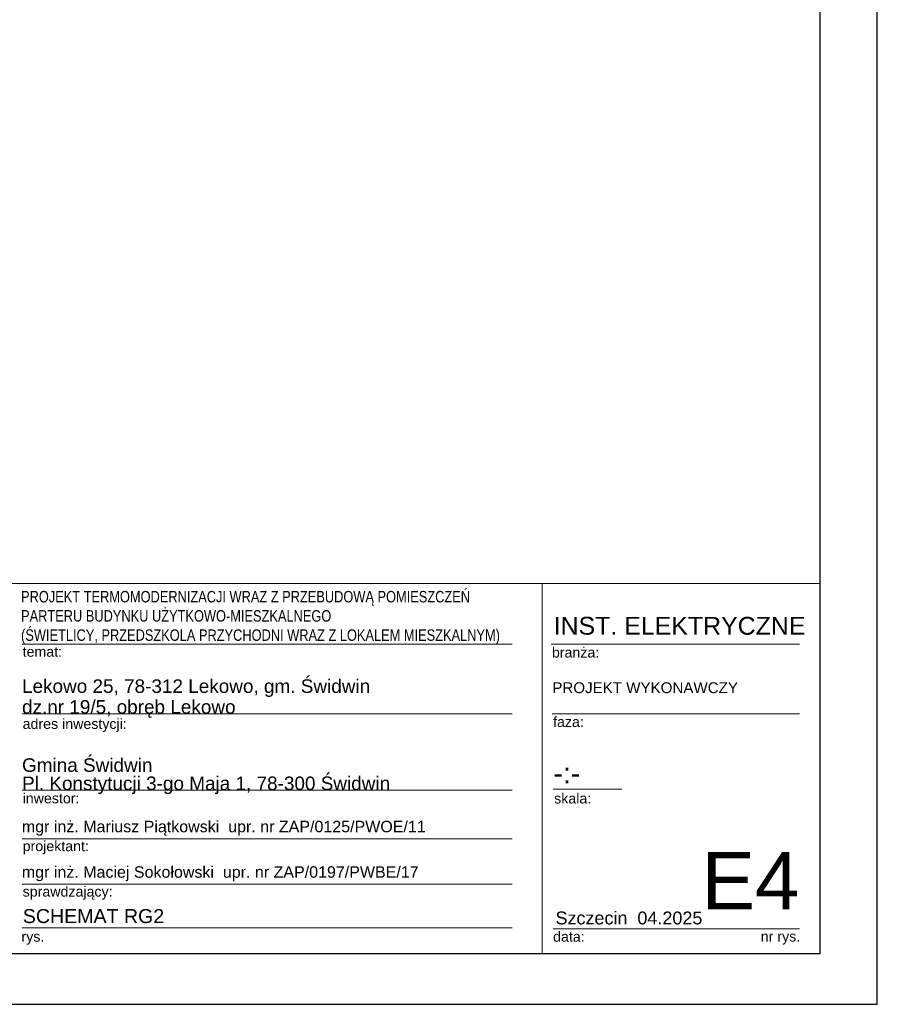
# Model space of a CAD drawing. Extents: x -558982 to 5119495, y -5290134 to 121759.
# Tile 175 of 256: x -462941 to -449470, y 10416 to 25879. Entities that reach past the tile are written whole.
import ezdxf

# ---------------------------------------------------------------- set-up
doc = ezdxf.new("R2010")
doc.units = 0
doc.header["$MEASUREMENT"] = 0
doc.layers.add('$ IE TABELA', color=7, linetype='Continuous')
for name, color, linetype, lineweight in [('ARCH TABELA_Nr_Pióra__1', 252, 'Continuous', 25), ('ARCH TABELA_Nr_Pióra__21', 252, 'Continuous', 9), ('ARCH TABELA_Nr_Pióra__7', 252, 'Continuous', 13)]:
    doc.layers.add(name, color=color, linetype=linetype, lineweight=lineweight)
doc.styles.add('GENERATED_STYLE_5', font='ARIALN.TTF')
doc.styles.add('GENERATED_STYLE_7', font='arial.ttf')
doc.styles.add('GENERATED_STYLE_9', font='arial.ttf')

# ---------------------------------------------------------------- blocks, each defined once
blk = doc.blocks.new('a3eee')
at = {"layer": '$ IE TABELA'}
for p, q in [((23930.8, 1206.8), (23930.8, 4176.8)), ((23840.8, 1286.8), (23840.8, 4096.8)), ((19890.8, 1286.8), (23840.8, 1286.8)), ((19730.8, 1206.8), (23930.8, 1206.8))]:
    blk.add_line(p, q, dxfattribs=at)

msp = doc.modelspace()

# ---------------------------------------------------------------- linework, layer by layer
at = {"layer": 'ARCH TABELA_Nr_Pióra__21', "color": 0, "linetype": 'Continuous'}
for p, q in [((-467870, 17027), (-450370, 17027)), ((-454732, 17027), (-454732, 11216)), ((-450370, 17027), (-450370, 11216)), ((-462904, 16071), (-455205, 16071)), ((-454593, 16071), (-450693, 16071)), ((-462904, 14977), (-455205, 14977)), ((-454575, 14977), (-450693, 14977)), ((-462904, 13777), (-455205, 13777)), ((-454563, 13795), (-453484, 13795)), ((-462904, 13017), (-455205, 13017)), ((-462904, 12303), (-455205, 12303)), ((-462904, 11616), (-455205, 11616)), ((-454563, 11599), (-452282, 11599)), ((-452282, 11599), (-450693, 11599)), ((-450370, 11216), (-462977, 11216))]:
    msp.add_line(p, q, dxfattribs=at)

# ---------------------------------------------------------------- block references
at = {"layer": '$ IE TABELA', "transparency": 33554687, "xscale": 10, "yscale": 10, "zscale": 10}
msp.add_blockref('a3eee', (-688778, -1652), dxfattribs=at)

# ---------------------------------------------------------------- texts
at = {"layer": 'ARCH TABELA_Nr_Pióra__1', "color": 0, "linetype": 'Continuous', "insert": (-462919, 16070), "char_height": 180, "width": 12247.06, "attachment_point": 7, "line_spacing_factor": 1.005757, "style": 'GENERATED_STYLE_5'}
msp.add_mtext('\\pt22543.1;\\fArial|b0|i0|c238;\\W0.8;PROJEKT TERMOMODERNIZACJI WRAZ Z PRZEBUDOWĄ POMIESZCZEŃ \\PPARTERU BUDYNKU UŻYTKOWO-MIESZKALNEGO\\P(ŚWIETLICY, PRZEDSZKOLA PRZYCHODNI WRAZ Z LOKALEM MIESZKALNYM)', dxfattribs=at)
at = {"layer": 'ARCH TABELA_Nr_Pióra__1', "color": 0, "linetype": 'Continuous', "insert": (-462891, 11912), "char_height": 220, "attachment_point": 1, "style": 'GENERATED_STYLE_9'}
msp.add_mtext('SCHEMAT RG2', dxfattribs=at)
at = {"layer": 'ARCH TABELA_Nr_Pióra__21', "color": 0, "linetype": 'Continuous', "insert": (-462904, 13716), "char_height": 212.77, "attachment_point": 7, "line_spacing_factor": 0.807442, "style": 'GENERATED_STYLE_7'}
msp.add_mtext('{Gmina Świdwin\\PPl. Konstytucji 3-go Maja 1, 78-300 Świdwin}', dxfattribs=at)
at = {"layer": 'ARCH TABELA_Nr_Pióra__7', "color": 0, "linetype": 'Continuous', "style": 'GENERATED_STYLE_7'}
for s, insert, char_height, attachment_point in [('INST. ELEKTRYCZNE', (-454554, 16501), 280, 1), ('{temat:}', (-462894, 16034), 159.6, 1), ('{branża:}', (-454581, 16022), 159.6, 1), ('{adres inwestycji:}', (-462894, 14901), 159.58, 1), ('{faza:}', (-454563, 14932), 159.6, 1), ('-:-', (-454556, 14206), 319.2, 1), ('{inwestor:}', (-462894, 13732), 159.58, 1), ('{skala:}', (-454546, 13730), 159.6, 1), ('mgr inż. Mariusz Piątkowski  upr. nr ZAP/0125/PWOE/11', (-462907, 13298), 180, 1), ('{projektant:}', (-462894, 12981), 159.58, 1), ('E4', (-450693, 12807), 900, 3), ('mgr inż. Maciej Sokołowski  upr. nr ZAP/0197/PWBE/17', (-462907, 12584), 180, 1), ('sprawdzający:', (-462894, 12267), 159.58, 1), ('Szczecin  04.2025', (-454525, 11873), 202.13, 1), ('{rys.}', (-462912, 11559), 159.6, 1), ('{data:}', (-454562, 11559), 159.6, 1), ('{nr rys.}', (-451301, 11562), 159.6, 1)]:
    msp.add_mtext(s, dxfattribs=dict(at, insert=insert, char_height=char_height, attachment_point=attachment_point))
for s, insert, char_height, attachment_point, line_spacing_factor in [('{Lekowo 25, 78-312 Lekowo, gm. Świdwin\\Pdz.nr 19/5, obręb Lekowo}', (-462904, 14916), 212.77, 7, 0.918867), ('PROJEKT WYKONAWCZY', (-454575, 15473), 170, 1, 0.923713)]:
    msp.add_mtext(s, dxfattribs=dict(at, insert=insert, char_height=char_height, attachment_point=attachment_point, line_spacing_factor=line_spacing_factor))

doc.saveas('drawing.dxf')
